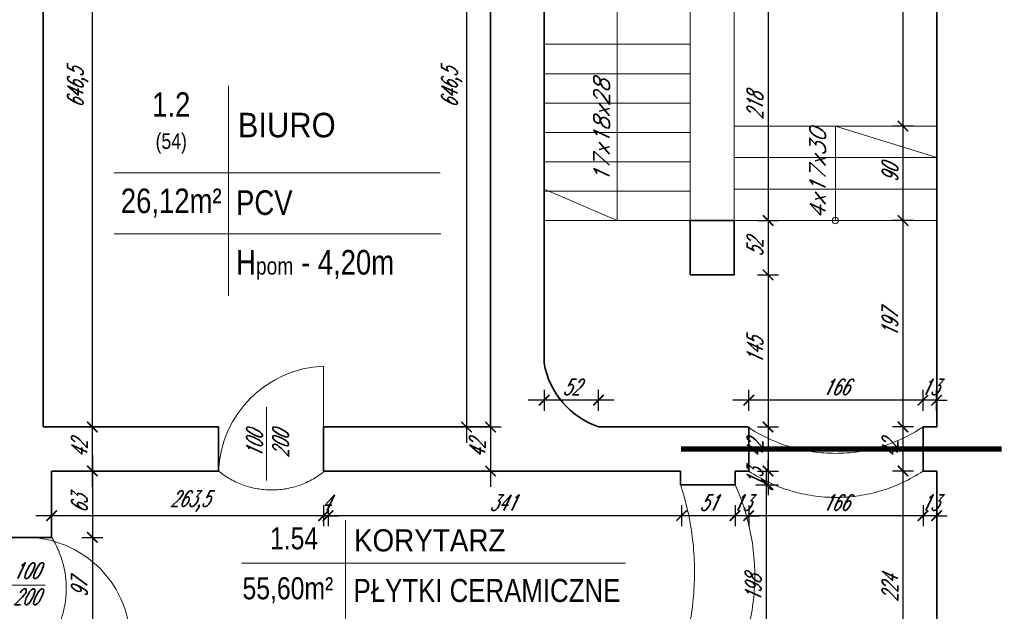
# Model space of a CAD drawing. Header units: millimetres. Extents: x 402 to 79005, y -7782 to 89952.
# Tile 190 of 256: x 26807 to 27745, y 31376 to 31941. Entities that reach past the tile are written whole.
import ezdxf

# ---------------------------------------------------------------- set-up
doc = ezdxf.new("R2010")
doc.units = ezdxf.units.MM
doc.header["$LTSCALE"] = 10
doc.linetypes.add('ACAD_ISO12W100', pattern=[21, 12, -3, 0, -3, 0, -3])
doc.linetypes.add('DASHED', pattern=[19.05, 12.7, -6.35])
doc.layers.get('0').update_dxf_attribs({"lineweight": 0})
doc.layers.get('Defpoints').update_dxf_attribs({"color": 253})
for name, color, linetype, lineweight in [('01 parter - ściany', 253, 'Continuous', 35), ('03_drzwi', 253, 'Continuous', 15), ('04-1_widok', 253, 'Continuous', 5), ('04-2_nad', 253, 'DASHED', 5), ('05-01_wymiary', 253, 'Continuous', 5), ('05-03_opis', 253, 'Continuous', 5), ('inw03-02_schody', 253, 'Continuous', 5)]:
    doc.layers.add(name, color=color, linetype=linetype, lineweight=lineweight)
doc.styles.add('ariel', font='ARIAL.TTF', dxfattribs={"width": 0.8})
doc.styles.add('ariel_wym', font='simplex.shx', dxfattribs={"width": 0.65, "oblique": 25})
doc.dimstyles.new('ariel 50 wnętrze', dxfattribs={"dimtxt": 15, "dimasz": 10, "dimexe": 10, "dimexo": 0, "dimgap": 5, "dimtad": 1, "dimdec": 1, "dimrnd": 0.5, "dimtxsty": 'ariel_wym', "dimblk": 'ARCHTICK', "dimcen": 2.5, "dimdle": 15, "dimazin": 0, "dimtfac": 1, "dimtdec": 1, "dimtix": 1, "dimtmove": 0, "dimatfit": 3, "dimldrblk": 'DOT', "dimfxl": 0, "dimarcsym": 0})

# ---------------------------------------------------------------- blocks, each defined once
blk = doc.blocks.new('_ArchTick')
at = {"color": 0, "linetype": 'ByBlock', "const_width": 0.15}
blk.add_lwpolyline([(-0.5, -0.5), (0.5, 0.5)], dxfattribs=at)
blk = doc.blocks.new('*D1183')
at = {"layer": '05-01_wymiary', "color": 0, "lineweight": -2}
for p, q in [((27648.78, 31271.18), (27648.78, 31525.18)), ((27658.78, 31510.18), (27638.78, 31510.18)), ((27658.78, 31286.18), (27638.78, 31286.18))]:
    blk.add_line(p, q, dxfattribs=at)
at = {"layer": 'Defpoints', "color": 0}
for p in [(27648.78, 31510.18), (27667.83, 31510.18), (27667.83, 31286.18)]:
    blk.add_point(p, dxfattribs=at)
at = {"layer": '05-01_wymiary', "color": 0, "lineweight": -2, "xscale": 10, "yscale": 10, "zscale": 10}
for p, rotation in [((27648.78, 31510.18), 90), ((27648.78, 31286.18), 270)]:
    blk.add_blockref('_ArchTick', p, dxfattribs=dict(at, rotation=rotation))
at = {"layer": '05-01_wymiary', "color": 0, "insert": (27636.28, 31398.18), "char_height": 15, "attachment_point": 5, "rotation": 90, "style": 'ariel_wym'}
blk.add_mtext('224', dxfattribs=at)
blk = doc.blocks.new('_Dot')
at = {"color": 0, "linetype": 'ByBlock', "lineweight": -2}
blk.add_line((-0.5, 0), (-1, 0), dxfattribs=at)
at = {"color": 0, "linetype": 'ByBlock', "const_width": 0.5}
blk.add_lwpolyline([(-0.25, 0, 1), (0.25, 0, 1)], format="xyb", close=True, dxfattribs=at)
blk = doc.blocks.new('*D1184')
at = {"layer": '05-01_wymiary', "color": 0, "lineweight": -2}
for p, q in [((27648.78, 31495.18), (27648.78, 31567.18)), ((27658.78, 31552.18), (27638.78, 31552.18)), ((27658.78, 31510.18), (27638.78, 31510.18))]:
    blk.add_line(p, q, dxfattribs=at)
at = {"layer": 'Defpoints', "color": 0}
for p in [(27648.78, 31552.18), (27667.83, 31552.18), (27667.83, 31510.18)]:
    blk.add_point(p, dxfattribs=at)
at = {"layer": '05-01_wymiary', "color": 0, "lineweight": -2, "xscale": 10, "yscale": 10, "zscale": 10}
for p, rotation in [((27648.78, 31552.18), 90), ((27648.78, 31510.18), 270)]:
    blk.add_blockref('_ArchTick', p, dxfattribs=dict(at, rotation=rotation))
at = {"layer": '05-01_wymiary', "color": 0, "insert": (27636.28, 31531.18), "char_height": 15, "attachment_point": 5, "rotation": 90, "style": 'ariel_wym'}
blk.add_mtext('42', dxfattribs=at)
blk = doc.blocks.new('*D1185')
at = {"layer": '05-01_wymiary', "color": 0, "lineweight": -2}
for p, q in [((27648.78, 31537.18), (27648.78, 31764)), ((27658.78, 31749), (27638.78, 31749)), ((27658.78, 31552.18), (27638.78, 31552.18))]:
    blk.add_line(p, q, dxfattribs=at)
at = {"layer": 'Defpoints', "color": 0}
for p in [(27648.78, 31749), (27680.83, 31749), (27667.83, 31552.18)]:
    blk.add_point(p, dxfattribs=at)
at = {"layer": '05-01_wymiary', "color": 0, "lineweight": -2, "xscale": 10, "yscale": 10, "zscale": 10}
for p, rotation in [((27648.78, 31749), 90), ((27648.78, 31552.18), 270)]:
    blk.add_blockref('_ArchTick', p, dxfattribs=dict(at, rotation=rotation))
at = {"layer": '05-01_wymiary', "color": 0, "insert": (27636.28, 31650.59), "char_height": 15, "attachment_point": 5, "rotation": 90, "style": 'ariel_wym'}
blk.add_mtext('197', dxfattribs=at)
blk = doc.blocks.new('*D1186')
at = {"layer": '05-01_wymiary', "color": 0, "lineweight": -2}
for p, q in [((27648.78, 31734), (27648.78, 31854)), ((27658.78, 31839), (27638.78, 31839)), ((27658.78, 31749), (27638.78, 31749))]:
    blk.add_line(p, q, dxfattribs=at)
at = {"layer": 'Defpoints', "color": 0}
for p in [(27648.78, 31839), (27680.83, 31839), (27680.83, 31749)]:
    blk.add_point(p, dxfattribs=at)
at = {"layer": '05-01_wymiary', "color": 0, "lineweight": -2, "xscale": 10, "yscale": 10, "zscale": 10}
for p, rotation in [((27648.78, 31839), 90), ((27648.78, 31749), 270)]:
    blk.add_blockref('_ArchTick', p, dxfattribs=dict(at, rotation=rotation))
at = {"layer": '05-01_wymiary', "color": 0, "insert": (27636.28, 31794), "char_height": 15, "attachment_point": 5, "rotation": 90, "style": 'ariel_wym'}
blk.add_mtext('90', dxfattribs=at)
blk = doc.blocks.new('*D1187')
at = {"layer": '05-01_wymiary', "color": 0, "lineweight": -2}
for p, q in [((27648.78, 31824), (27648.78, 32226.5)), ((27658.78, 32211.5), (27638.78, 32211.5)), ((27658.78, 31839), (27638.78, 31839))]:
    blk.add_line(p, q, dxfattribs=at)
at = {"layer": 'Defpoints', "color": 0}
for p in [(27648.78, 32211.5), (27680.83, 32211.5), (27680.83, 31839)]:
    blk.add_point(p, dxfattribs=at)
at = {"layer": '05-01_wymiary', "color": 0, "lineweight": -2, "xscale": 10, "yscale": 10, "zscale": 10}
for p, rotation in [((27648.78, 32211.5), 90), ((27648.78, 31839), 270)]:
    blk.add_blockref('_ArchTick', p, dxfattribs=dict(at, rotation=rotation))
at = {"layer": '05-01_wymiary', "color": 0, "insert": (27634.85, 32025.25), "char_height": 15, "attachment_point": 5, "rotation": 90, "style": 'ariel_wym'}
blk.add_mtext('372,5', dxfattribs=at)
blk = doc.blocks.new('*D1190')
at = {"layer": '05-01_wymiary', "color": 0, "lineweight": -2}
for p, q in [((27520.29, 31982), (27520.29, 31734)), ((27510.29, 31967), (27530.29, 31967)), ((27510.29, 31749), (27530.29, 31749))]:
    blk.add_line(p, q, dxfattribs=at)
at = {"layer": 'Defpoints', "color": 0}
for p in [(27487.9, 31967), (27487.9, 31749), (27520.29, 31749)]:
    blk.add_point(p, dxfattribs=at)
at = {"layer": '05-01_wymiary', "color": 0, "lineweight": -2, "xscale": 10, "yscale": 10, "zscale": 10}
for p, rotation in [((27520.29, 31967), 90), ((27520.29, 31749), 270)]:
    blk.add_blockref('_ArchTick', p, dxfattribs=dict(at, rotation=rotation))
at = {"layer": '05-01_wymiary', "color": 0, "insert": (27507.79, 31858), "char_height": 15, "attachment_point": 5, "rotation": 90, "style": 'ariel_wym'}
blk.add_mtext('218', dxfattribs=at)
blk = doc.blocks.new('*D1191')
at = {"layer": '05-01_wymiary', "color": 0, "lineweight": -2}
for p, q in [((27520.29, 31764), (27520.29, 31682.18)), ((27510.29, 31749), (27530.29, 31749)), ((27510.29, 31697.18), (27530.29, 31697.18))]:
    blk.add_line(p, q, dxfattribs=at)
at = {"layer": 'Defpoints', "color": 0}
for p in [(27487.9, 31749), (27487.9, 31697.18), (27520.29, 31697.18)]:
    blk.add_point(p, dxfattribs=at)
at = {"layer": '05-01_wymiary', "color": 0, "lineweight": -2, "xscale": 10, "yscale": 10, "zscale": 10}
for p, rotation in [((27520.29, 31749), 90), ((27520.29, 31697.18), 270)]:
    blk.add_blockref('_ArchTick', p, dxfattribs=dict(at, rotation=rotation))
at = {"layer": '05-01_wymiary', "color": 0, "insert": (27507.79, 31723.09), "char_height": 15, "attachment_point": 5, "rotation": 90, "style": 'ariel_wym'}
blk.add_mtext('52', dxfattribs=at)
blk = doc.blocks.new('*D1192')
at = {"layer": '05-01_wymiary', "color": 0, "lineweight": -2}
for p, q in [((27520.29, 31712.18), (27520.29, 31537.18)), ((27510.29, 31697.18), (27530.29, 31697.18)), ((27510.29, 31552.18), (27530.29, 31552.18))]:
    blk.add_line(p, q, dxfattribs=at)
at = {"layer": 'Defpoints', "color": 0}
for p in [(27487.9, 31697.18), (27501.83, 31552.18), (27520.29, 31552.18)]:
    blk.add_point(p, dxfattribs=at)
at = {"layer": '05-01_wymiary', "color": 0, "lineweight": -2, "xscale": 10, "yscale": 10, "zscale": 10}
for p, rotation in [((27520.29, 31697.18), 90), ((27520.29, 31552.18), 270)]:
    blk.add_blockref('_ArchTick', p, dxfattribs=dict(at, rotation=rotation))
at = {"layer": '05-01_wymiary', "color": 0, "insert": (27507.79, 31624.68), "char_height": 15, "attachment_point": 5, "rotation": 90, "style": 'ariel_wym'}
blk.add_mtext('145', dxfattribs=at)
blk = doc.blocks.new('*D1193')
at = {"layer": '05-01_wymiary', "color": 0, "lineweight": -2}
for p, q in [((27667.83, 31567.73), (27667.83, 31587.73)), ((27680.83, 31567.73), (27680.83, 31587.73)), ((27667.83, 31577.73), (27657.83, 31577.73)), ((27680.83, 31577.73), (27667.83, 31577.73)), ((27680.83, 31577.73), (27690.83, 31577.73))]:
    blk.add_line(p, q, dxfattribs=at)
at = {"layer": 'Defpoints', "color": 0}
for p in [(27667.83, 31577.73), (27667.83, 31552.18), (27680.83, 31552.18)]:
    blk.add_point(p, dxfattribs=at)
at = {"layer": '05-01_wymiary', "color": 0, "lineweight": -2, "xscale": 10, "yscale": 10, "zscale": 10}
blk.add_blockref('_ArchTick', (27667.83, 31577.73), dxfattribs=at)
at = {"layer": '05-01_wymiary', "color": 0, "lineweight": -2, "xscale": 10, "yscale": 10, "zscale": 10, "rotation": 180}
blk.add_blockref('_ArchTick', (27680.83, 31577.73), dxfattribs=at)
at = {"layer": '05-01_wymiary', "color": 0, "insert": (27674.33, 31590.23), "char_height": 15, "attachment_point": 5, "style": 'ariel_wym'}
blk.add_mtext('13', dxfattribs=at)
blk = doc.blocks.new('*D1194')
at = {"layer": '05-01_wymiary', "color": 0, "lineweight": -2}
for p, q in [((27501.83, 31567.73), (27501.83, 31587.73)), ((27667.83, 31567.73), (27667.83, 31587.73)), ((27682.83, 31577.73), (27486.83, 31577.73))]:
    blk.add_line(p, q, dxfattribs=at)
at = {"layer": 'Defpoints', "color": 0}
for p in [(27501.83, 31577.73), (27501.83, 31552.18), (27667.83, 31552.18)]:
    blk.add_point(p, dxfattribs=at)
at = {"layer": '05-01_wymiary', "color": 0, "lineweight": -2, "xscale": 10, "yscale": 10, "zscale": 10, "rotation": 180}
blk.add_blockref('_ArchTick', (27501.83, 31577.73), dxfattribs=at)
at = {"layer": '05-01_wymiary', "color": 0, "lineweight": -2, "xscale": 10, "yscale": 10, "zscale": 10}
blk.add_blockref('_ArchTick', (27667.83, 31577.73), dxfattribs=at)
at = {"layer": '05-01_wymiary', "color": 0, "insert": (27584.83, 31590.23), "char_height": 15, "attachment_point": 5, "style": 'ariel_wym'}
blk.add_mtext('166', dxfattribs=at)
blk = doc.blocks.new('*D1195')
at = {"layer": '05-01_wymiary', "color": 0, "lineweight": -2}
for p, q in [((27306.9, 31587.73), (27306.9, 31567.73)), ((27358.81, 31567.73), (27358.81, 31587.73)), ((27373.81, 31577.73), (27291.9, 31577.73))]:
    blk.add_line(p, q, dxfattribs=at)
at = {"layer": 'Defpoints', "color": 0}
for p in [(27306.9, 31613.01), (27306.9, 31577.73), (27358.81, 31552.18)]:
    blk.add_point(p, dxfattribs=at)
at = {"layer": '05-01_wymiary', "color": 0, "lineweight": -2, "xscale": 10, "yscale": 10, "zscale": 10, "rotation": 180}
blk.add_blockref('_ArchTick', (27306.9, 31577.73), dxfattribs=at)
at = {"layer": '05-01_wymiary', "color": 0, "lineweight": -2, "xscale": 10, "yscale": 10, "zscale": 10}
blk.add_blockref('_ArchTick', (27358.81, 31577.73), dxfattribs=at)
at = {"layer": '05-01_wymiary', "color": 0, "insert": (27332.86, 31590.23), "char_height": 15, "attachment_point": 5, "style": 'ariel_wym'}
blk.add_mtext('52', dxfattribs=at)
blk = doc.blocks.new('*D1196')
at = {"layer": '05-01_wymiary', "color": 0, "lineweight": -2}
for p, q in [((27520.29, 31567.18), (27520.29, 31495.18)), ((27510.29, 31552.18), (27530.29, 31552.18)), ((27510.29, 31510.18), (27530.29, 31510.18))]:
    blk.add_line(p, q, dxfattribs=at)
at = {"layer": 'Defpoints', "color": 0}
for p in [(27501.83, 31552.18), (27501.83, 31510.18), (27520.29, 31510.18)]:
    blk.add_point(p, dxfattribs=at)
at = {"layer": '05-01_wymiary', "color": 0, "lineweight": -2, "xscale": 10, "yscale": 10, "zscale": 10}
for p, rotation in [((27520.29, 31552.18), 90), ((27520.29, 31510.18), 270)]:
    blk.add_blockref('_ArchTick', p, dxfattribs=dict(at, rotation=rotation))
at = {"layer": '05-01_wymiary', "color": 0, "insert": (27507.79, 31531.18), "char_height": 15, "attachment_point": 5, "rotation": 90, "style": 'ariel_wym'}
blk.add_mtext('42', dxfattribs=at)
blk = doc.blocks.new('*D1197')
at = {"layer": '05-01_wymiary', "color": 0, "lineweight": -2}
for p, q in [((27520.29, 31510.18), (27520.29, 31520.18)), ((27510.29, 31510.18), (27530.29, 31510.18)), ((27520.29, 31510.18), (27520.29, 31497.18)), ((27510.29, 31497.18), (27530.29, 31497.18)), ((27520.29, 31497.18), (27520.29, 31487.18))]:
    blk.add_line(p, q, dxfattribs=at)
at = {"layer": 'Defpoints', "color": 0}
for p in [(27501.83, 31510.18), (27488.83, 31497.18), (27520.29, 31497.18)]:
    blk.add_point(p, dxfattribs=at)
at = {"layer": '05-01_wymiary', "color": 0, "lineweight": -2, "xscale": 10, "yscale": 10, "zscale": 10}
for p, rotation in [((27520.29, 31510.18), 270), ((27520.29, 31497.18), 90)]:
    blk.add_blockref('_ArchTick', p, dxfattribs=dict(at, rotation=rotation))
at = {"layer": '05-01_wymiary', "color": 0, "insert": (27507.79, 31503.68), "char_height": 15, "attachment_point": 5, "rotation": 90, "style": 'ariel_wym'}
blk.add_mtext('13', dxfattribs=at)
blk = doc.blocks.new('*D1198')
at = {"layer": '05-01_wymiary', "color": 0, "lineweight": -2}
for p, q in [((27518.54, 31512.18), (27518.54, 31284.18)), ((27508.54, 31497.18), (27528.54, 31497.18)), ((27508.54, 31299.18), (27528.54, 31299.18))]:
    blk.add_line(p, q, dxfattribs=at)
at = {"layer": 'Defpoints', "color": 0}
for p in [(27488.83, 31497.18), (27475.83, 31299.18), (27518.54, 31299.18)]:
    blk.add_point(p, dxfattribs=at)
at = {"layer": '05-01_wymiary', "color": 0, "lineweight": -2, "xscale": 10, "yscale": 10, "zscale": 10}
for p, rotation in [((27518.54, 31497.18), 90), ((27518.54, 31299.18), 270)]:
    blk.add_blockref('_ArchTick', p, dxfattribs=dict(at, rotation=rotation))
at = {"layer": '05-01_wymiary', "color": 0, "insert": (27506.04, 31398.18), "char_height": 15, "attachment_point": 5, "rotation": 90, "style": 'ariel_wym'}
blk.add_mtext('198', dxfattribs=at)
blk = doc.blocks.new('*D1229')
at = {"layer": '05-01_wymiary', "color": 0, "lineweight": -2}
for p, q in [((27667.83, 31477.62), (27667.83, 31457.62)), ((27680.83, 31477.62), (27680.83, 31457.62)), ((27667.83, 31467.62), (27657.83, 31467.62)), ((27680.83, 31467.62), (27667.83, 31467.62)), ((27680.83, 31467.62), (27690.83, 31467.62))]:
    blk.add_line(p, q, dxfattribs=at)
at = {"layer": 'Defpoints', "color": 0}
for p in [(27667.83, 31510.18), (27680.83, 31510.18), (27667.83, 31467.62)]:
    blk.add_point(p, dxfattribs=at)
at = {"layer": '05-01_wymiary', "color": 0, "lineweight": -2, "xscale": 10, "yscale": 10, "zscale": 10}
blk.add_blockref('_ArchTick', (27667.83, 31467.62), dxfattribs=at)
at = {"layer": '05-01_wymiary', "color": 0, "lineweight": -2, "xscale": 10, "yscale": 10, "zscale": 10, "rotation": 180}
blk.add_blockref('_ArchTick', (27680.83, 31467.62), dxfattribs=at)
at = {"layer": '05-01_wymiary', "color": 0, "insert": (27674.33, 31480.12), "char_height": 15, "attachment_point": 5, "style": 'ariel_wym'}
blk.add_mtext('13', dxfattribs=at)
blk = doc.blocks.new('*D1230')
at = {"layer": '05-01_wymiary', "color": 0, "lineweight": -2}
for p, q in [((27501.83, 31477.62), (27501.83, 31457.62)), ((27667.83, 31477.62), (27667.83, 31457.62)), ((27682.83, 31467.62), (27486.83, 31467.62))]:
    blk.add_line(p, q, dxfattribs=at)
at = {"layer": 'Defpoints', "color": 0}
for p in [(27501.83, 31510.18), (27667.83, 31510.18), (27501.83, 31467.62)]:
    blk.add_point(p, dxfattribs=at)
at = {"layer": '05-01_wymiary', "color": 0, "lineweight": -2, "xscale": 10, "yscale": 10, "zscale": 10, "rotation": 180}
blk.add_blockref('_ArchTick', (27501.83, 31467.62), dxfattribs=at)
at = {"layer": '05-01_wymiary', "color": 0, "lineweight": -2, "xscale": 10, "yscale": 10, "zscale": 10}
blk.add_blockref('_ArchTick', (27667.83, 31467.62), dxfattribs=at)
at = {"layer": '05-01_wymiary', "color": 0, "insert": (27584.83, 31480.12), "char_height": 15, "attachment_point": 5, "style": 'ariel_wym'}
blk.add_mtext('166', dxfattribs=at)
blk = doc.blocks.new('*D1231')
at = {"layer": '05-01_wymiary', "color": 0, "lineweight": -2}
for p, q in [((27488.83, 31477.62), (27488.83, 31457.62)), ((27501.83, 31477.62), (27501.83, 31457.62)), ((27488.83, 31467.62), (27478.83, 31467.62)), ((27501.83, 31467.62), (27488.83, 31467.62)), ((27501.83, 31467.62), (27511.83, 31467.62))]:
    blk.add_line(p, q, dxfattribs=at)
at = {"layer": 'Defpoints', "color": 0}
for p in [(27501.83, 31510.18), (27488.83, 31497.18), (27488.83, 31467.62)]:
    blk.add_point(p, dxfattribs=at)
at = {"layer": '05-01_wymiary', "color": 0, "lineweight": -2, "xscale": 10, "yscale": 10, "zscale": 10}
blk.add_blockref('_ArchTick', (27488.83, 31467.62), dxfattribs=at)
at = {"layer": '05-01_wymiary', "color": 0, "lineweight": -2, "xscale": 10, "yscale": 10, "zscale": 10, "rotation": 180}
blk.add_blockref('_ArchTick', (27501.83, 31467.62), dxfattribs=at)
at = {"layer": '05-01_wymiary', "color": 0, "insert": (27495.33, 31480.12), "char_height": 15, "attachment_point": 5, "style": 'ariel_wym'}
blk.add_mtext('13', dxfattribs=at)
blk = doc.blocks.new('*D1232')
at = {"layer": '05-01_wymiary', "color": 0, "lineweight": -2}
for p, q in [((27437.83, 31477.62), (27437.83, 31457.62)), ((27488.83, 31477.62), (27488.83, 31457.62)), ((27503.83, 31467.62), (27422.83, 31467.62))]:
    blk.add_line(p, q, dxfattribs=at)
at = {"layer": 'Defpoints', "color": 0}
for p in [(27437.83, 31497.18), (27488.83, 31497.18), (27437.83, 31467.62)]:
    blk.add_point(p, dxfattribs=at)
at = {"layer": '05-01_wymiary', "color": 0, "lineweight": -2, "xscale": 10, "yscale": 10, "zscale": 10, "rotation": 180}
blk.add_blockref('_ArchTick', (27437.83, 31467.62), dxfattribs=at)
at = {"layer": '05-01_wymiary', "color": 0, "lineweight": -2, "xscale": 10, "yscale": 10, "zscale": 10}
blk.add_blockref('_ArchTick', (27488.83, 31467.62), dxfattribs=at)
at = {"layer": '05-01_wymiary', "color": 0, "insert": (27463.33, 31480.12), "char_height": 15, "attachment_point": 5, "style": 'ariel_wym'}
blk.add_mtext('51', dxfattribs=at)
blk = doc.blocks.new('*D1233')
at = {"layer": '05-01_wymiary', "color": 0, "lineweight": -2}
for p, q in [((27096.9, 31477.62), (27096.9, 31457.62)), ((27437.83, 31477.62), (27437.83, 31457.62)), ((27452.83, 31467.62), (27081.9, 31467.62))]:
    blk.add_line(p, q, dxfattribs=at)
at = {"layer": 'Defpoints', "color": 0}
for p in [(27096.9, 31509.25), (27437.83, 31497.18), (27096.9, 31467.62)]:
    blk.add_point(p, dxfattribs=at)
at = {"layer": '05-01_wymiary', "color": 0, "lineweight": -2, "xscale": 10, "yscale": 10, "zscale": 10, "rotation": 180}
blk.add_blockref('_ArchTick', (27096.9, 31467.62), dxfattribs=at)
at = {"layer": '05-01_wymiary', "color": 0, "lineweight": -2, "xscale": 10, "yscale": 10, "zscale": 10}
blk.add_blockref('_ArchTick', (27437.83, 31467.62), dxfattribs=at)
at = {"layer": '05-01_wymiary', "color": 0, "insert": (27267.37, 31480.12), "char_height": 15, "attachment_point": 5, "style": 'ariel_wym'}
blk.add_mtext('341', dxfattribs=at)
blk = doc.blocks.new('*D1234')
at = {"layer": '05-01_wymiary', "color": 0, "lineweight": -2}
for p, q in [((27096.9, 31477.62), (27096.9, 31457.62)), ((27101.13, 31477.62), (27101.13, 31457.62)), ((27096.9, 31467.62), (27086.9, 31467.62)), ((27096.9, 31467.62), (27101.13, 31467.62)), ((27101.13, 31467.62), (27111.13, 31467.62))]:
    blk.add_line(p, q, dxfattribs=at)
at = {"layer": 'Defpoints', "color": 0}
for p in [(27096.9, 31509.25), (27101.13, 31505.96), (27101.13, 31467.62)]:
    blk.add_point(p, dxfattribs=at)
at = {"layer": '05-01_wymiary', "color": 0, "lineweight": -2, "xscale": 10, "yscale": 10, "zscale": 10}
blk.add_blockref('_ArchTick', (27096.9, 31467.62), dxfattribs=at)
at = {"layer": '05-01_wymiary', "color": 0, "lineweight": -2, "xscale": 10, "yscale": 10, "zscale": 10, "rotation": 180}
blk.add_blockref('_ArchTick', (27101.13, 31467.62), dxfattribs=at)
at = {"layer": '05-01_wymiary', "color": 0, "insert": (27099.02, 31480.12), "char_height": 15, "attachment_point": 5, "style": 'ariel_wym'}
blk.add_mtext('4', dxfattribs=at)
blk = doc.blocks.new('*D1235')
at = {"layer": '05-01_wymiary', "color": 0, "lineweight": -2}
for p, q in [((26837.83, 31477.62), (26837.83, 31457.62)), ((27101.13, 31477.62), (27101.13, 31457.62)), ((27116.13, 31467.62), (26822.83, 31467.62))]:
    blk.add_line(p, q, dxfattribs=at)
at = {"layer": 'Defpoints', "color": 0}
for p in [(26837.83, 31510.18), (27101.13, 31505.96), (26837.83, 31467.62)]:
    blk.add_point(p, dxfattribs=at)
at = {"layer": '05-01_wymiary', "color": 0, "lineweight": -2, "xscale": 10, "yscale": 10, "zscale": 10, "rotation": 180}
blk.add_blockref('_ArchTick', (26837.83, 31467.62), dxfattribs=at)
at = {"layer": '05-01_wymiary', "color": 0, "lineweight": -2, "xscale": 10, "yscale": 10, "zscale": 10}
blk.add_blockref('_ArchTick', (27101.13, 31467.62), dxfattribs=at)
at = {"layer": '05-01_wymiary', "color": 0, "insert": (26969.48, 31481.55), "char_height": 15, "attachment_point": 5, "style": 'ariel_wym'}
blk.add_mtext('263,5', dxfattribs=at)
blk = doc.blocks.new('*D1236')
at = {"layer": '05-01_wymiary', "color": 0, "lineweight": -2}
for p, q in [((26876.75, 31525.18), (26876.75, 31431.94)), ((26866.75, 31510.18), (26886.75, 31510.18)), ((26866.75, 31446.94), (26886.75, 31446.94))]:
    blk.add_line(p, q, dxfattribs=at)
at = {"layer": 'Defpoints', "color": 0}
for p in [(26837.83, 31510.18), (26837.83, 31446.94), (26876.75, 31446.94)]:
    blk.add_point(p, dxfattribs=at)
at = {"layer": '05-01_wymiary', "color": 0, "lineweight": -2, "xscale": 10, "yscale": 10, "zscale": 10}
for p, rotation in [((26876.75, 31510.18), 90), ((26876.75, 31446.94), 270)]:
    blk.add_blockref('_ArchTick', p, dxfattribs=dict(at, rotation=rotation))
at = {"layer": '05-01_wymiary', "color": 0, "insert": (26864.25, 31478.56), "char_height": 15, "attachment_point": 5, "rotation": 90, "style": 'ariel_wym'}
blk.add_mtext('63', dxfattribs=at)
blk = doc.blocks.new('*D1237')
at = {"layer": '05-01_wymiary', "color": 0, "lineweight": -2}
for p, q in [((26876.75, 31461.94), (26876.75, 31335)), ((26866.75, 31446.94), (26886.75, 31446.94)), ((26866.75, 31350), (26886.75, 31350))]:
    blk.add_line(p, q, dxfattribs=at)
at = {"layer": 'Defpoints', "color": 0}
for p in [(26837.83, 31446.94), (26837.83, 31350), (26876.75, 31350)]:
    blk.add_point(p, dxfattribs=at)
at = {"layer": '05-01_wymiary', "color": 0, "lineweight": -2, "xscale": 10, "yscale": 10, "zscale": 10}
for p, rotation in [((26876.75, 31446.94), 90), ((26876.75, 31350), 270)]:
    blk.add_blockref('_ArchTick', p, dxfattribs=dict(at, rotation=rotation))
at = {"layer": '05-01_wymiary', "color": 0, "insert": (26864.25, 31398.47), "char_height": 15, "attachment_point": 5, "rotation": 90, "style": 'ariel_wym'}
blk.add_mtext('97', dxfattribs=at)
blk = doc.blocks.new('*D1239')
at = {"layer": '05-01_wymiary', "color": 0, "lineweight": -2}
for p, q in [((26876.75, 31495.18), (26876.75, 31567.18)), ((26866.75, 31552.18), (26886.75, 31552.18)), ((26866.75, 31510.18), (26886.75, 31510.18))]:
    blk.add_line(p, q, dxfattribs=at)
at = {"layer": 'Defpoints', "color": 0}
for p in [(26829.83, 31552.18), (26876.75, 31552.18), (26837.83, 31510.18)]:
    blk.add_point(p, dxfattribs=at)
at = {"layer": '05-01_wymiary', "color": 0, "lineweight": -2, "xscale": 10, "yscale": 10, "zscale": 10}
for p, rotation in [((26876.75, 31552.18), 90), ((26876.75, 31510.18), 270)]:
    blk.add_blockref('_ArchTick', p, dxfattribs=dict(at, rotation=rotation))
at = {"layer": '05-01_wymiary', "color": 0, "insert": (26864.25, 31531.18), "char_height": 15, "attachment_point": 5, "rotation": 90, "style": 'ariel_wym'}
blk.add_mtext('42', dxfattribs=at)
blk = doc.blocks.new('*D1240')
at = {"layer": '05-01_wymiary', "color": 0, "lineweight": -2}
for p, q in [((26876.75, 31537.18), (26876.75, 32213.5)), ((26866.75, 32198.5), (26886.75, 32198.5)), ((26866.75, 31552.18), (26886.75, 31552.18))]:
    blk.add_line(p, q, dxfattribs=at)
at = {"layer": 'Defpoints', "color": 0}
for p in [(26829.83, 32198.5), (26876.75, 32198.5), (26829.83, 31552.18)]:
    blk.add_point(p, dxfattribs=at)
at = {"layer": '05-01_wymiary', "color": 0, "lineweight": -2, "xscale": 10, "yscale": 10, "zscale": 10}
for p, rotation in [((26876.75, 32198.5), 90), ((26876.75, 31552.18), 270)]:
    blk.add_blockref('_ArchTick', p, dxfattribs=dict(at, rotation=rotation))
at = {"layer": '05-01_wymiary', "color": 0, "insert": (26862.82, 31875.34), "char_height": 15, "attachment_point": 5, "rotation": 90, "style": 'ariel_wym'}
blk.add_mtext('646,5', dxfattribs=at)
blk = doc.blocks.new('*D1243')
at = {"layer": '05-01_wymiary', "color": 0, "lineweight": -2}
for p, q in [((27233.06, 32213.5), (27233.06, 31537.18)), ((27243.06, 32198.5), (27223.06, 32198.5)), ((27243.06, 31552.18), (27223.06, 31552.18))]:
    blk.add_line(p, q, dxfattribs=at)
at = {"layer": 'Defpoints', "color": 0}
for p in [(27255.9, 32198.5), (27233.06, 31552.18), (27255.9, 31552.18)]:
    blk.add_point(p, dxfattribs=at)
at = {"layer": '05-01_wymiary', "color": 0, "lineweight": -2, "xscale": 10, "yscale": 10, "zscale": 10}
for p, rotation in [((27233.06, 32198.5), 90), ((27233.06, 31552.18), 270)]:
    blk.add_blockref('_ArchTick', p, dxfattribs=dict(at, rotation=rotation))
at = {"layer": '05-01_wymiary', "color": 0, "insert": (27219.13, 31875.34), "char_height": 15, "attachment_point": 5, "rotation": 90, "style": 'ariel_wym'}
blk.add_mtext('646,5', dxfattribs=at)
blk = doc.blocks.new('*D1244')
at = {"layer": '05-01_wymiary', "color": 0, "lineweight": -2}
for p, q in [((27255.92, 31567.18), (27255.92, 31495.18)), ((27255.9, 31552.18), (27265.92, 31552.18)), ((27255.9, 31510.18), (27265.92, 31510.18))]:
    blk.add_line(p, q, dxfattribs=at)
at = {"layer": 'Defpoints', "color": 0}
for p in [(27255.9, 31552.18), (27255.9, 31510.18), (27255.92, 31510.18)]:
    blk.add_point(p, dxfattribs=at)
at = {"layer": '05-01_wymiary', "color": 0, "lineweight": -2, "xscale": 10, "yscale": 10, "zscale": 10}
for p, rotation in [((27255.92, 31552.18), 90), ((27255.92, 31510.18), 270)]:
    blk.add_blockref('_ArchTick', p, dxfattribs=dict(at, rotation=rotation))
at = {"layer": '05-01_wymiary', "color": 0, "insert": (27243.42, 31531.18), "char_height": 15, "attachment_point": 5, "rotation": 90, "style": 'ariel_wym'}
blk.add_mtext('42', dxfattribs=at)

msp = doc.modelspace()

# ---------------------------------------------------------------- linework, layer by layer
at = {"layer": '01 parter - ściany'}
for p, q in [((27680.835, 31552.184), (27680.835, 32211.499)), ((26829.835, 32198.499), (26829.835, 31552.184)), ((27255.903, 32198.499), (27255.903, 31552.184)), ((27306.903, 31613.013), (27306.903, 32143.712)), ((27445.903, 31697.184), (27445.903, 31749.002)), ((27487.903, 31749.002), (27445.903, 31749.002)), ((27487.903, 31749.002), (27487.903, 31697.184)), ((27445.903, 31697.184), (27487.903, 31697.184)), ((26829.835, 31552.184), (26996.931, 31552.184)), ((26996.903, 31510.184), (26996.903, 31552.184)), ((26996.903, 31510.184), (26996.903, 31552.184)), ((27096.903, 31552.184), (27255.903, 31552.184)), ((27096.903, 31510.184), (27096.903, 31552.184)), ((27358.807, 31552.184), (27500.903, 31552.184)), ((27501.835, 31552.184), (27501.835, 31510.184)), ((27667.835, 31510.184), (27667.835, 31552.184)), ((27667.835, 31552.184), (27680.835, 31552.184)), ((26996.903, 31510.21), (26837.835, 31510.183)), ((26837.835, 31510.183), (26837.835, 31446.941)), ((27436.903, 31510.174), (27096.903, 31510.184)), ((27436.903, 31497.174), (27436.903, 31510.174)), ((27501.835, 31510.184), (27488.835, 31510.184)), ((27488.835, 31510.184), (27488.835, 31497.184)), ((27680.835, 31510.184), (27667.835, 31510.184)), ((27680.835, 31286.184), (27680.835, 31510.184)), ((27487.903, 31497.184), (27436.903, 31497.184)), ((27488.835, 31497.184), (27437.835, 31497.184)), ((26837.835, 31446.941), (26791.835, 31446.941))]:
    msp.add_line(p, q, dxfattribs=at)
msp.add_arc((27385.205, 31627.267), 79.589, 190.317343, 250.629361, dxfattribs=at)
at = {"layer": '03_drzwi'}
for p, q in [((27096.838, 31610.184), (27096.903, 31510.184)), ((27042.515, 31571.069), (27042.536, 31501.012)), ((26831.608, 31401.333), (26785.646, 31401.323))]:
    msp.add_line(p, q, dxfattribs=at)
for centre, radius, start, end in [((27101.131, 31505.959), 104.314, 92.358863, 177.678616), ((26812.442, 31346.425), 100.609, 2.067424, 92.454812)]:
    msp.add_arc(centre, radius, start, end, dxfattribs=at)
at = {"layer": '04-1_widok'}
for p, q in [((27445.903, 31749.002), (27445.903, 31967.002)), ((27487.903, 31749.002), (27487.903, 31967.002))]:
    msp.add_line(p, q, dxfattribs=at)
at = {"layer": '04-2_nad', "ltscale": 2}
for centre, radius, start, end in [((27584.369, 31678.286), 151.223, 236.49985, 303.50015), ((27047.483, 31571.97), 79.849, 230.69519, 308.237465), ((27584.835, 31634.619), 149.576, 236.296121, 303.703879), ((27180.174, 31413.464), 270.035, 334.962838, 18.061182), ((27297.025, 31410.351), 210.549, 328.130542, 24.356512), ((26761.063, 31398.472), 90.791, 327.733926, 32.266074)]:
    msp.add_arc(centre, radius, start, end, dxfattribs=at)
at = {"layer": '05-03_opis'}
for p, q in [((27006.271, 31877.507), (27006.271, 31677.267)), ((26897.359, 31794.532), (27207.88, 31794.532)), ((26897.359, 31736.175), (27208.439, 31736.175)), ((27117.83, 31463.267), (27117.83, 31342.08)), ((27018.794, 31422.5), (27384.603, 31422.5))]:
    msp.add_line(p, q, dxfattribs=at)
at = {"layer": '05-03_opis', "linetype": 'ACAD_ISO12W100', "ltscale": 5, "const_width": 5}
msp.add_lwpolyline([(27437.275, 31531.184), (27742.757, 31531.184)], dxfattribs=at)
at = {"layer": 'inw03-02_schody'}
for p, q in [((27376.403, 31929.002), (27376.403, 32042.062)), ((27376.403, 31749.002), (27376.403, 31929.002)), ((27445.903, 31917.002), (27306.903, 31917.002)), ((27445.903, 31889.002), (27306.903, 31889.002)), ((27445.903, 31861.002), (27306.903, 31861.002)), ((27680.835, 31839.002), (27487.903, 31839.002)), ((27584.369, 31839.002), (27584.369, 31749.002)), ((27584.369, 31839.002), (27680.835, 31809.002)), ((27445.903, 31833.002), (27306.903, 31833.002)), ((27445.903, 31805.002), (27306.903, 31805.002)), ((27487.903, 31809.002), (27680.835, 31809.002)), ((27376.403, 31749.002), (27306.903, 31779.002)), ((27445.903, 31777.002), (27306.903, 31777.002)), ((27680.835, 31779.002), (27487.903, 31779.002)), ((27445.903, 31749.002), (27306.903, 31749.002)), ((27680.835, 31749.002), (27487.903, 31749.002))]:
    msp.add_line(p, q, dxfattribs=at)
msp.add_circle((27584.369, 31749.002), 3, dxfattribs=at)

# ---------------------------------------------------------------- texts
at = {"layer": '03_drzwi', "insert": (27023.651, 31523.101), "char_height": 15, "width": 160.59049, "attachment_point": 1, "rotation": 90, "style": 'ariel_wym'}
msp.add_mtext('100\\P200', dxfattribs=at)
at = {"layer": '03_drzwi', "insert": (26801.194, 31422.794), "char_height": 15, "width": 160.59049, "attachment_point": 1, "style": 'ariel_wym'}
msp.add_mtext('100\\P200', dxfattribs=at)
at = {"layer": '05-03_opis', "lineweight": 0, "char_height": 15, "width": 55, "attachment_point": 5, "rotation": 90, "style": 'ariel_wym'}
for s, insert in [('{\\W1;17x18x28}', (27361.855, 31833.986)), ('{\\W1;4x17x30}', (27567.567, 31793.013))]:
    msp.add_mtext(s, dxfattribs=dict(at, insert=insert))
at = {"layer": '05-03_opis', "style": 'ariel'}
for s, insert, char_height, width, attachment_point in [('{\\fArial|b0|i0|c238|p34;1.2\\P\\H0.6404x;(54)}', (26951.815, 31842.036), 23.4234, 108.9126, 5), ('{\\fArial|b0|i0|c238|p34;\\W0.9;BIURO}', (27015.183, 31839.843), 23.4234, 356.6375, 4), ('{\\fArial|b0|i0|c238|p34;26,12m²}', (26951.815, 31765.629), 23.4234, 108.9126, 5), ('{\\fArial|b0|i0|c238|p34; PCV}', (27006.271, 31765.904), 23.4234, 322.789, 4), ('{\\fArial|b0|i0|c238|p34; H\\H0.7x;pom\\H1.429x; - 4,20m}', (27006.271, 31706.721), 23.4234, 322.789, 4), ('{\\fArial|b0|i0|c238|p34;1.54}', (27068.819, 31445.961), 21.08106, 98.0213, 5), ('\\W0.9;{\\fArial|b0|i0|c238|p34;KORYTARZ}', (27125.85, 31443.986), 21.08106, 320.97375, 4), ('{\\fArial|b0|i0|c238|p34;55,60m²}', (27062.924, 31396.487), 21.08106, 98.0213, 5), ('{\\fArial|b0|i0|c238|p34;PŁYTKI CERAMICZNE}', (27125.458, 31396.141), 22, 322.789, 4)]:
    msp.add_mtext(s, dxfattribs=dict(at, insert=insert, char_height=char_height, width=width, attachment_point=attachment_point))

# ---------------------------------------------------------------- dimensions: what is measured, and where the dimension line sits
at = {"layer": '05-01_wymiary'}
for base, p1, p2, picture, middle in [((27648.78, 32211.499), (27680.835, 31839.002), (27680.835, 32211.499), '*D1187', (27634.852, 32025.25)), ((26876.751, 32198.499), (26829.835, 31552.184), (26829.835, 32198.499), '*D1240', (26862.822, 31875.341)), ((27233.06, 31552.184), (27255.903, 32198.499), (27255.903, 31552.184), '*D1243', (27219.132, 31875.341)), ((27520.292, 31749.002), (27487.903, 31967.002), (27487.903, 31749.002), '*D1190', (27507.792, 31858.002)), ((27648.78, 31839.002), (27680.835, 31749.002), (27680.835, 31839.002), '*D1186', (27636.28, 31794.002)), ((27520.292, 31697.184), (27487.903, 31749.002), (27487.903, 31697.184), '*D1191', (27507.792, 31723.093)), ((27648.78, 31749.002), (27667.835, 31552.184), (27680.835, 31749.002), '*D1185', (27636.28, 31650.593)), ((27520.292, 31552.184), (27487.903, 31697.184), (27501.835, 31552.184), '*D1192', (27507.792, 31624.684)), ((26876.751, 31552.184), (26837.835, 31510.183), (26829.835, 31552.184), '*D1239', (26864.251, 31531.184)), ((27255.924, 31510.179), (27255.903, 31552.184), (27255.902, 31510.179), '*D1244', (27243.424, 31531.182)), ((27520.292, 31510.184), (27501.835, 31552.184), (27501.835, 31510.184), '*D1196', (27507.792, 31531.184)), ((27648.78, 31552.184), (27667.835, 31510.184), (27667.835, 31552.184), '*D1184', (27636.28, 31531.184)), ((27520.292, 31497.184), (27501.835, 31510.184), (27488.835, 31497.184), '*D1197', (27507.792, 31503.684)), ((27648.78, 31510.184), (27667.835, 31286.184), (27667.835, 31510.184), '*D1183', (27636.28, 31398.184)), ((27518.542, 31299.184), (27488.835, 31497.184), (27475.835, 31299.184), '*D1198', (27506.042, 31398.184)), ((26876.751, 31350.003), (26837.835, 31446.941), (26837.835, 31350.003), '*D1237', (26864.251, 31398.472))]:
    dim = msp.add_linear_dim(base=base, p1=p1, p2=p2, angle=90, dimstyle='ariel 50 wnętrze', override={"dimtmove": 1}, dxfattribs=at)
    dim.commit()
    dim.dimension.update_dxf_attribs({"geometry": picture, "text_midpoint": middle})
for base, p1, p2, picture, middle in [((27306.903, 31577.726), (27358.807, 31552.184), (27306.903, 31613.013), '*D1195', (27332.855, 31590.226)), ((27501.835, 31577.726), (27667.835, 31552.184), (27501.835, 31552.184), '*D1194', (27584.835, 31590.226)), ((26837.835, 31467.621), (27101.131, 31505.959), (26837.835, 31510.183), '*D1235', (26969.483, 31481.55)), ((27096.903, 31467.621), (27437.835, 31497.184), (27096.903, 31509.252), '*D1233', (27267.369, 31480.121)), ((27101.131, 31467.621), (27096.903, 31509.252), (27101.131, 31505.959), '*D1234', (27099.017, 31480.121)), ((27488.835, 31467.621), (27501.835, 31510.184), (27488.835, 31497.184), '*D1231', (27495.335, 31480.121)), ((27501.835, 31467.621), (27667.835, 31510.184), (27501.835, 31510.184), '*D1230', (27584.835, 31480.121)), ((27437.835, 31467.621), (27488.835, 31497.184), (27437.835, 31497.184), '*D1232', (27463.335, 31480.121))]:
    dim = msp.add_linear_dim(base=base, p1=p1, p2=p2, dimstyle='ariel 50 wnętrze', override={"dimtmove": 1}, dxfattribs=at)
    dim.commit()
    dim.dimension.update_dxf_attribs({"geometry": picture, "text_midpoint": middle})
for base, p1, p2, picture, middle in [((27667.835, 31577.726), (27680.835, 31552.184), (27667.835, 31552.184), '*D1193', (27674.335, 31590.226)), ((27667.835, 31467.621), (27680.835, 31510.184), (27667.835, 31510.184), '*D1229', (27674.335, 31480.121))]:
    dim = msp.add_linear_dim(base=base, p1=p1, p2=p2, dimstyle='ariel 50 wnętrze', dxfattribs=at)
    dim.commit()
    dim.dimension.update_dxf_attribs({"geometry": picture, "text_midpoint": middle})
dim = msp.add_linear_dim(base=(26876.751, 31446.941), p1=(26837.835, 31510.183), p2=(26837.835, 31446.941), angle=90, dimstyle='ariel 50 wnętrze', dxfattribs=at)
dim.commit()
dim.dimension.update_dxf_attribs({"geometry": '*D1236', "text_midpoint": (26864.251, 31478.562)})

doc.saveas('drawing.dxf')
